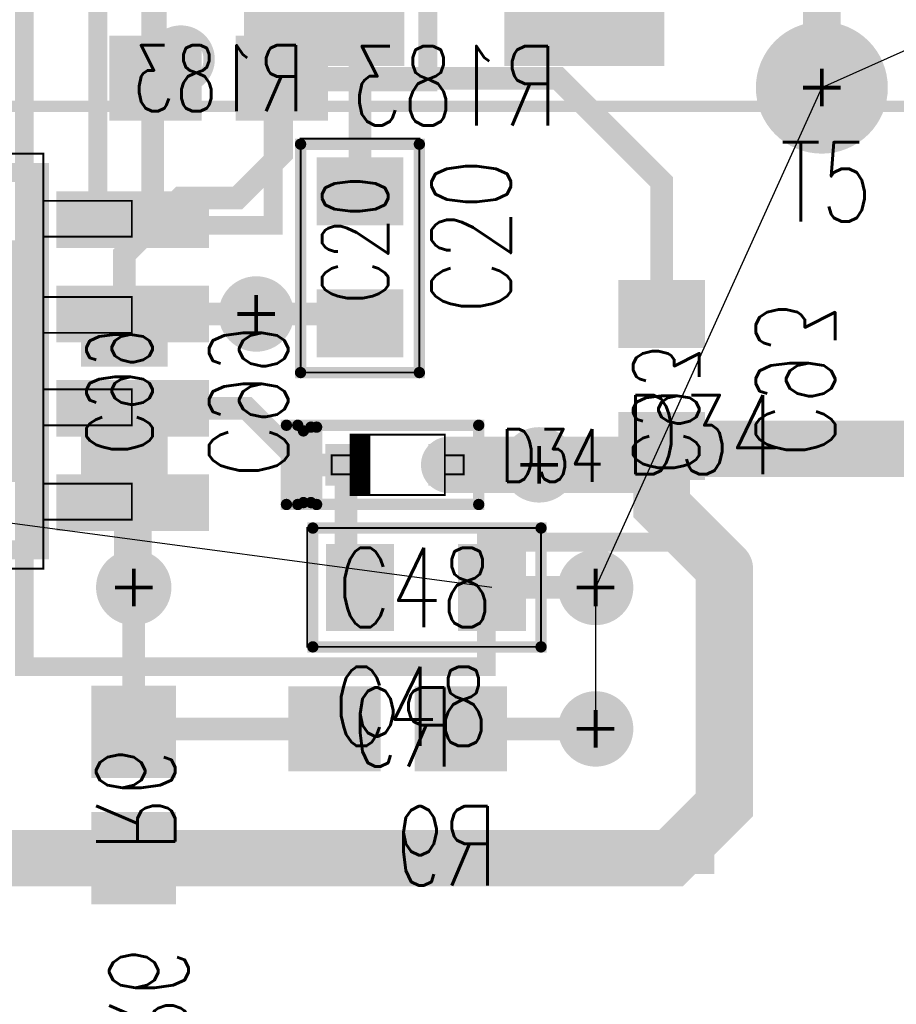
# Model space of a CAD drawing. Extents: x -7.2 to 18.3, y -5.6 to 10.9.
# Tile 9 of 112: x 0.784 to 1.25, y 0.749 to 1.271. Entities that reach past the tile are written whole.
import ezdxf
from ezdxf.enums import TextEntityAlignment as Align

# ---------------------------------------------------------------- set-up
doc = ezdxf.new("R2010")
doc.units = 0
for name, pattern in [('SIG_112', [2, 1, 1]), ('SIG_15', [2, 1, 1]), ('SIG_26', [2, 1, 1]), ('SIG_271', [2, 1, 1]), ('SIG_273', [2, 1, 1]), ('SIG_284', [2, 1, 1]), ('SIG_286', [2, 1, 1])]:
    doc.linetypes.add(name, pattern=pattern)
for name, color, linetype in [('COPPER_01', 1, 'CONTINUOUS'), ('DRIL_NPLTE_THRU_01', 16, 'CONTINUOUS'), ('DRIL_NPLTE_THRU_03', 146, 'CONTINUOUS'), ('DRIL_NPLTE_THRU_04', 176, 'CONTINUOUS'), ('DRIL_PLTE_THRU_01', 16, 'CONTINUOUS'), ('DRIL_PLTE_THRU_03', 146, 'CONTINUOUS'), ('DRIL_PLTE_THRU_04', 176, 'CONTINUOUS'), ('DRIL_SYMBOL', 254, 'CONTINUOUS'), ('LINK_00', 2, 'CONTINUOUS'), ('PADS_BOT', 5, 'CONTINUOUS'), ('PADS_INNER', 1, 'CONTINUOUS'), ('PADS_TOP', 1, 'CONTINUOUS'), ('PADS_XR_131', 3, 'CONTINUOUS'), ('PADS_XR_133', 254, 'CONTINUOUS'), ('PART_NAME_123', 255, 'CONTINUOUS'), ('PART_NAME_124', 6, 'CONTINUOUS'), ('PART_NAME_129', 2, 'CONTINUOUS'), ('PART_NAME_130', 106, 'CONTINUOUS'), ('PART_TOP_2DLINE_123', 255, 'CONTINUOUS'), ('PART_TOP_2DLINE_129', 2, 'CONTINUOUS'), ('TRACE_01', 1, 'CONTINUOUS'), ('TRACE_04', 5, 'CONTINUOUS'), ('VIAPTS', 56, 'CONTINUOUS')]:
    doc.layers.add(name, color=color, linetype=linetype)
doc.styles.add('W0$001', font='simplex', dxfattribs={"width": 0.75})
doc.styles.add('W0$006', font='simplex', dxfattribs={"width": 0.75})

# ---------------------------------------------------------------- blocks, each defined once
blk = doc.blocks.new('SMOOTH_0$01')
at = {"const_width": 0.005}
blk.add_lwpolyline([(-0.0025, 0, 1), (0.0025, 0, 1)], format="xyb", close=True, dxfattribs=at)
blk = doc.blocks.new('COPPER_325')
at = {"layer": 'COPPER_01', "const_width": 0.01}
blk.add_lwpolyline([(0, 0), (0.116, 0), (0.116, -0.171), (-0.696, -0.171), (-0.696, -0.07), (-0.345, -0.07), (-0.345, 0.17), (-0.456, 0.17), (-0.456, 0.194), (-0.528, 0.194), (-0.528, 0.218), (-0.648, 0.218), (-0.648, 0.386), (-0.245, 0.386), (-0.245, -0.066), (0, -0.066)], close=True, dxfattribs=at)
at = {"layer": 'COPPER_01'}
for p in [(0, 0), (0.116, 0), (-0.245, -0.066), (0, -0.066), (0.116, -0.171)]:
    blk.add_blockref('SMOOTH_0$01', p, dxfattribs=at)
blk = doc.blocks.new('COPPER_326')
at = {"layer": 'COPPER_01', "const_width": 0.01}
blk.add_lwpolyline([(0, 0), (0.093, 0), (0.093, 0.076), (0.175, 0.076), (0.175, 0.29), (0, 0.29)], close=True, dxfattribs=at)
at = {"layer": 'COPPER_01'}
for p in [(0, 0.29), (0.175, 0.29), (0.093, 0.076), (0.175, 0.076), (0, 0), (0.093, 0)]:
    blk.add_blockref('SMOOTH_0$01', p, dxfattribs=at)
blk = doc.blocks.new('DRIL_HOLE_0')
blk.add_lwpolyline([(0, 0, 1), (0, 0, 1)], format="xyb", close=True)
blk = doc.blocks.new('PAD_47')
at = {"const_width": 0.039}
blk.add_lwpolyline([(-0.0215, 0), (0.0215, 0)], dxfattribs=at)
blk = doc.blocks.new('PAD_1')
blk.add_lwpolyline([(0, 0, 1), (0, 0, 1)], format="xyb", close=True)
blk = doc.blocks.new('PAD_46')
at = {"const_width": 0.045}
blk.add_lwpolyline([(-0.0245, 0), (0.0245, 0)], dxfattribs=at)
blk = doc.blocks.new('STK_BOT_14')
at = {"layer": 'DRIL_PLTE_THRU_01'}
blk.add_blockref('DRIL_HOLE_0', (0, 0), dxfattribs=at)
at = {"layer": 'DRIL_PLTE_THRU_03'}
blk.add_blockref('DRIL_HOLE_0', (0, 0), dxfattribs=at)
at = {"layer": 'DRIL_PLTE_THRU_04'}
blk.add_blockref('DRIL_HOLE_0', (0, 0), dxfattribs=at)
at = {"layer": 'PADS_BOT'}
blk.add_blockref('PAD_47', (0, 0), dxfattribs=at)
at = {"layer": 'PADS_INNER'}
blk.add_blockref('PAD_1', (0, 0), dxfattribs=at)
at = {"layer": 'PADS_TOP'}
blk.add_blockref('PAD_1', (0, 0), dxfattribs=at)
at = {"layer": 'PADS_XR_131'}
blk.add_blockref('PAD_46', (0, 0), dxfattribs=at)
at = {"layer": 'PADS_XR_133'}
blk.add_blockref('PAD_47', (0, 0), dxfattribs=at)
blk = doc.blocks.new('SYM_BOT_19')
for p in [(-0.0335, 0), (0.0335, 0)]:
    blk.add_blockref('STK_BOT_14', p)
blk = doc.blocks.new('PART_BOT_65')
blk.add_blockref('SYM_BOT_19', (0, 0))
at = {"layer": 'PART_NAME_124', "style": 'W0$006', "width": 0.75}
blk.add_text('R9', height=0.042, rotation=180, dxfattribs=at).set_placement((0.053, 0.083))
at = {"layer": 'PART_NAME_130', "style": 'W0$001', "width": 0.75}
blk.add_text('R9', height=0.042, rotation=180, dxfattribs=at).set_placement((0.03, 0.02))
blk = doc.blocks.new('PART_BOT_91')
blk.add_blockref('SYM_BOT_19', (0, 0))
at = {"layer": 'PART_NAME_124', "style": 'W0$006', "width": 0.75}
blk.add_text('R6', height=0.042, dxfattribs=at).set_placement((-0.136, -0.013))
at = {"layer": 'PART_NAME_130', "style": 'W0$001', "width": 0.75}
blk.add_text('R6', height=0.042, dxfattribs=at).set_placement((-0.03, -0.02))
blk = doc.blocks.new('PAD_52')
at = {"const_width": 0.03}
blk.add_lwpolyline([(-0.02, 0), (0.02, 0)], dxfattribs=at)
blk = doc.blocks.new('PAD_51')
at = {"const_width": 0.036}
blk.add_lwpolyline([(-0.023, 0), (0.023, 0)], dxfattribs=at)
blk = doc.blocks.new('STK_BOT_33')
at = {"layer": 'DRIL_NPLTE_THRU_01'}
blk.add_blockref('DRIL_HOLE_0', (0, 0), dxfattribs=at)
at = {"layer": 'DRIL_NPLTE_THRU_03'}
blk.add_blockref('DRIL_HOLE_0', (0, 0), dxfattribs=at)
at = {"layer": 'DRIL_NPLTE_THRU_04'}
blk.add_blockref('DRIL_HOLE_0', (0, 0), dxfattribs=at)
at = {"layer": 'PADS_BOT', "rotation": 90}
blk.add_blockref('PAD_52', (0, 0), dxfattribs=at)
at = {"layer": 'PADS_INNER'}
blk.add_blockref('PAD_1', (0, 0), dxfattribs=at)
at = {"layer": 'PADS_TOP'}
blk.add_blockref('PAD_1', (0, 0), dxfattribs=at)
at = {"layer": 'PADS_XR_131', "rotation": 90}
blk.add_blockref('PAD_51', (0, 0), dxfattribs=at)
at = {"layer": 'PADS_XR_133', "rotation": 90}
blk.add_blockref('PAD_52', (0, 0), dxfattribs=at)
blk = doc.blocks.new('SYM_BOT_28')
for p in [(-0.035, 0), (0.035, 0)]:
    blk.add_blockref('STK_BOT_33', p)
blk = doc.blocks.new('PART_BOT_515')
blk.add_blockref('SYM_BOT_28', (0, 0))
at = {"layer": 'PART_NAME_124', "style": 'W0$006', "width": 0.75}
blk.add_text('C99', height=0.042, dxfattribs=at).set_placement((-0.042, 0.045))
at = {"layer": 'PART_NAME_130', "style": 'W0$001', "width": 0.75}
blk.add_text('C99', height=0.035, dxfattribs=at).set_placement((-0.03, -0.02))
blk = doc.blocks.new('SMOOTH_0$006')
at = {"const_width": 0.003}
blk.add_lwpolyline([(-0.0015, 0, 1), (0.0015, 0, 1)], format="xyb", close=True, dxfattribs=at)
blk = doc.blocks.new('SMOOTH_0$001')
at = {"const_width": 0.0005}
blk.add_lwpolyline([(-0.00025, 0, 1), (0.00025, 0, 1)], format="xyb", close=True, dxfattribs=at)
blk = doc.blocks.new('PART_BODY_TOP_355')
at = {"layer": 'PART_TOP_2DLINE_123', "const_width": 0.006}
blk.add_lwpolyline([(-0.06106, -0.0315), (-0.06106, 0.0315), (0.06, 0.0315), (0.06, -0.0315)], close=True, dxfattribs=at)
at = {"layer": 'PART_TOP_2DLINE_129', "const_width": 0.001}
blk.add_lwpolyline([(-0.06106, -0.0315), (-0.06106, 0.0315), (0.06299, 0.0315), (0.06299, -0.0315)], close=True, dxfattribs=at)
at = {"layer": 'PART_TOP_2DLINE_123'}
for p in [(-0.06106, 0.0315), (0.06, 0.0315), (-0.06106, -0.0315), (0.06, -0.0315)]:
    blk.add_blockref('SMOOTH_0$006', p, dxfattribs=at)
at = {"layer": 'PART_TOP_2DLINE_129'}
for p in [(-0.06106, 0.0315), (0.06299, 0.0315), (-0.06106, -0.0315), (0.06299, -0.0315)]:
    blk.add_blockref('SMOOTH_0$001', p, dxfattribs=at)
blk = doc.blocks.new('STK_TOP_33')
at = {"layer": 'DRIL_NPLTE_THRU_01'}
blk.add_blockref('DRIL_HOLE_0', (0, 0), dxfattribs=at)
at = {"layer": 'DRIL_NPLTE_THRU_03'}
blk.add_blockref('DRIL_HOLE_0', (0, 0), dxfattribs=at)
at = {"layer": 'DRIL_NPLTE_THRU_04'}
blk.add_blockref('DRIL_HOLE_0', (0, 0), dxfattribs=at)
at = {"layer": 'PADS_BOT'}
blk.add_blockref('PAD_1', (0, 0), dxfattribs=at)
at = {"layer": 'PADS_INNER'}
blk.add_blockref('PAD_1', (0, 0), dxfattribs=at)
at = {"layer": 'PADS_TOP', "rotation": 90}
blk.add_blockref('PAD_52', (0, 0), dxfattribs=at)
at = {"layer": 'PADS_XR_131', "rotation": 90}
blk.add_blockref('PAD_51', (0, 0), dxfattribs=at)
at = {"layer": 'PADS_XR_133', "rotation": 90}
blk.add_blockref('PAD_52', (0, 0), dxfattribs=at)
blk = doc.blocks.new('SYM_TOP_28')
for name, p in [('STK_TOP_33', (-0.035, 0)), ('STK_TOP_33', (0.035, 0)), ('PART_BODY_TOP_355', (0, 0))]:
    blk.add_blockref(name, p)
blk = doc.blocks.new('PART_TOP_516')
blk.add_blockref('SYM_TOP_28', (0, 0))
at = {"layer": 'PART_NAME_123', "style": 'W0$006', "width": 0.75}
blk.add_text('C48', height=0.042, rotation=180, dxfattribs=at).set_placement((0.049, 0.084))
at = {"layer": 'PART_NAME_129', "style": 'W0$001', "width": 0.75}
blk.add_text('C48', height=0.042, rotation=180, dxfattribs=at).set_placement((0.047, 0.021))
blk = doc.blocks.new('PART_TOP_520')
blk.add_blockref('SYM_TOP_28', (0, 0))
at = {"layer": 'PART_NAME_123', "style": 'W0$006', "width": 0.75}
blk.add_text('C20', height=0.042, dxfattribs=at).set_placement((-0.03, -0.08))
at = {"layer": 'PART_NAME_129', "style": 'W0$001', "width": 0.75}
blk.add_text('C20', height=0.035, dxfattribs=at).set_placement((-0.025, -0.0149))
blk = doc.blocks.new('PART_BODY_TOP_422')
at = {"layer": 'PART_TOP_2DLINE_123', "const_width": 0.01}
blk.add_lwpolyline([(-0.06, 0.1), (-0.015, 0.1), (-0.015, 0.075), (0.015, 0.075), (0.015, 0.1), (0.06, 0.1), (0.06, -0.1), (-0.06, -0.1)], close=True, dxfattribs=at)
blk.add_lwpolyline([(-0.06, 0.1), (-0.015, 0.1), (-0.015, 0.075), (0.015, 0.075), (0.015, 0.1), (0.06, 0.1), (0.06, -0.1), (-0.06, -0.1)], close=True, dxfattribs=at)
at = {"layer": 'PART_TOP_2DLINE_129', "const_width": 0.001}
for points in [[(-0.061, 0.11), (0.062, 0.11), (0.062, -0.11), (-0.061, -0.11)], [(-0.015, 0.11), (0.016, 0.11), (0.016, 0.081), (-0.015, 0.081)], [(-0.108, 0.084), (-0.061, 0.084), (-0.061, 0.065), (-0.108, 0.065)], [(0.062, 0.085), (0.109, 0.085), (0.109, 0.066), (0.062, 0.066)], [(-0.108, 0.035), (-0.061, 0.035), (-0.061, 0.016), (-0.108, 0.016)], [(0.062, 0.034), (0.109, 0.034), (0.109, 0.015), (0.062, 0.015)], [(-0.108, -0.015), (-0.061, -0.015), (-0.061, -0.034), (-0.108, -0.034)], [(0.062, -0.015), (0.109, -0.015), (0.109, -0.034), (0.062, -0.034)], [(-0.108, -0.065), (-0.061, -0.065), (-0.061, -0.084), (-0.108, -0.084)], [(0.062, -0.065), (0.109, -0.065), (0.109, -0.084), (0.062, -0.084)]]:
    blk.add_lwpolyline(points, close=True, dxfattribs=at)
at = {"layer": 'PART_TOP_2DLINE_123'}
for p in [(-0.06, 0.1), (-0.06, 0.1), (-0.015, 0.1), (-0.015, 0.1), (0.015, 0.1), (0.015, 0.1), (0.06, 0.1), (0.06, 0.1), (-0.015, 0.075), (-0.015, 0.075), (0.015, 0.075), (0.015, 0.075), (-0.06, -0.1), (-0.06, -0.1), (0.06, -0.1), (0.06, -0.1)]:
    blk.add_blockref('SMOOTH_0$01', p, dxfattribs=at)
at = {"layer": 'PART_TOP_2DLINE_129'}
for p in [(-0.061, 0.11), (-0.015, 0.11), (0.016, 0.11), (0.062, 0.11), (-0.108, 0.084), (-0.061, 0.084), (0.062, 0.085), (0.109, 0.085), (-0.015, 0.081), (0.016, 0.081), (-0.108, 0.065), (-0.061, 0.065), (0.062, 0.066), (0.109, 0.066), (-0.108, 0.035), (-0.061, 0.035), (0.062, 0.034), (0.109, 0.034), (-0.108, 0.016), (-0.061, 0.016), (0.062, 0.015), (0.109, 0.015), (-0.108, -0.015), (-0.061, -0.015), (0.062, -0.015), (0.109, -0.015), (-0.108, -0.034), (-0.061, -0.034), (0.062, -0.034), (0.109, -0.034), (-0.108, -0.065), (-0.061, -0.065), (0.062, -0.065), (0.109, -0.065), (-0.108, -0.084), (-0.061, -0.084), (0.062, -0.084), (0.109, -0.084), (-0.061, -0.11), (0.062, -0.11)]:
    blk.add_blockref('SMOOTH_0$001', p, dxfattribs=at)
blk = doc.blocks.new('PAD_163')
at = {"const_width": 0.03}
blk.add_lwpolyline([(-0.0405, 0), (0.0405, 0)], dxfattribs=at)
blk = doc.blocks.new('PAD_164')
at = {"const_width": 0.024}
blk.add_lwpolyline([(-0.0375, 0), (0.0375, 0)], dxfattribs=at)
blk = doc.blocks.new('STK_TOP_99')
at = {"layer": 'DRIL_PLTE_THRU_01'}
blk.add_blockref('DRIL_HOLE_0', (0, 0), dxfattribs=at)
at = {"layer": 'DRIL_PLTE_THRU_03'}
blk.add_blockref('DRIL_HOLE_0', (0, 0), dxfattribs=at)
at = {"layer": 'DRIL_PLTE_THRU_04'}
blk.add_blockref('DRIL_HOLE_0', (0, 0), dxfattribs=at)
at = {"layer": 'PADS_BOT'}
blk.add_blockref('PAD_1', (0, 0), dxfattribs=at)
at = {"layer": 'PADS_INNER'}
blk.add_blockref('PAD_1', (0, 0), dxfattribs=at)
at = {"layer": 'PADS_TOP'}
blk.add_blockref('PAD_164', (0, 0), dxfattribs=at)
at = {"layer": 'PADS_XR_131'}
blk.add_blockref('PAD_163', (0, 0), dxfattribs=at)
at = {"layer": 'PADS_XR_133'}
blk.add_blockref('PAD_164', (0, 0), dxfattribs=at)
blk = doc.blocks.new('PAD_165')
at = {"const_width": 0.101}
blk.add_lwpolyline([(-0.064, 0), (0.064, 0)], dxfattribs=at)
blk = doc.blocks.new('PAD_166')
at = {"const_width": 0.095}
blk.add_lwpolyline([(-0.061, 0), (0.061, 0)], dxfattribs=at)
blk = doc.blocks.new('STK_TOP_100')
at = {"layer": 'DRIL_PLTE_THRU_01'}
blk.add_blockref('DRIL_HOLE_0', (0, 0), dxfattribs=at)
at = {"layer": 'DRIL_PLTE_THRU_03'}
blk.add_blockref('DRIL_HOLE_0', (0, 0), dxfattribs=at)
at = {"layer": 'DRIL_PLTE_THRU_04'}
blk.add_blockref('DRIL_HOLE_0', (0, 0), dxfattribs=at)
at = {"layer": 'PADS_BOT'}
blk.add_blockref('PAD_1', (0, 0), dxfattribs=at)
at = {"layer": 'PADS_INNER'}
blk.add_blockref('PAD_1', (0, 0), dxfattribs=at)
at = {"layer": 'PADS_TOP', "rotation": 90}
blk.add_blockref('PAD_166', (0, 0), dxfattribs=at)
at = {"layer": 'PADS_XR_131', "rotation": 90}
blk.add_blockref('PAD_165', (0, 0), dxfattribs=at)
at = {"layer": 'PADS_XR_133', "rotation": 90}
blk.add_blockref('PAD_166', (0, 0), dxfattribs=at)
blk = doc.blocks.new('SYM_TOP_95')
for name, p in [('PART_BODY_TOP_422', (0, 0)), ('STK_TOP_100', (0, 0)), ('STK_TOP_99', (-0.1095, 0.075)), ('STK_TOP_99', (0.1095, 0.075)), ('STK_TOP_99', (-0.1095, 0.025)), ('STK_TOP_99', (0.1095, 0.025)), ('STK_TOP_99', (-0.1095, -0.025)), ('STK_TOP_99', (0.1095, -0.025)), ('STK_TOP_99', (-0.1095, -0.075)), ('STK_TOP_99', (0.1095, -0.075))]:
    blk.add_blockref(name, p)
blk = doc.blocks.new('PART_TOP_538')
blk.add_blockref('SYM_TOP_95', (0, 0))
at = {"layer": 'PART_NAME_123', "style": 'W0$006', "width": 0.75}
blk.add_text('M3', height=0.042, dxfattribs=at).set_placement((-0.026, -0.172))
at = {"layer": 'PART_NAME_129', "style": 'W0$001', "width": 0.75}
blk.add_text('M3', height=0.042, rotation=270, dxfattribs=at).set_placement((-0.02, 0.0301))
blk = doc.blocks.new('PART_BODY_TOP_423')
at = {"layer": 'PART_TOP_2DLINE_123', "const_width": 0.006}
blk.add_lwpolyline([(-0.242, 0.3), (0.242, 0.3), (0.242, -0.3), (-0.242, -0.3)], close=True, dxfattribs=at)
blk.add_lwpolyline([(0.13, 0.275, 1), (0.16, 0.275, 1)], format="xyb", close=True, dxfattribs=at)
blk = doc.blocks.new('PAD_167')
at = {"const_width": 0.085}
blk.add_lwpolyline([(-0.0965, 0), (0.0965, 0)], dxfattribs=at)
blk = doc.blocks.new('PAD_168')
at = {"const_width": 0.079}
blk.add_lwpolyline([(-0.0935, 0), (0.0935, 0)], dxfattribs=at)
blk = doc.blocks.new('STK_TOP_101')
at = {"layer": 'DRIL_PLTE_THRU_01'}
blk.add_blockref('DRIL_HOLE_0', (0, 0), dxfattribs=at)
at = {"layer": 'DRIL_PLTE_THRU_03'}
blk.add_blockref('DRIL_HOLE_0', (0, 0), dxfattribs=at)
at = {"layer": 'DRIL_PLTE_THRU_04'}
blk.add_blockref('DRIL_HOLE_0', (0, 0), dxfattribs=at)
at = {"layer": 'PADS_BOT'}
blk.add_blockref('PAD_1', (0, 0), dxfattribs=at)
at = {"layer": 'PADS_INNER'}
blk.add_blockref('PAD_1', (0, 0), dxfattribs=at)
at = {"layer": 'PADS_TOP', "rotation": 90}
blk.add_blockref('PAD_168', (0, 0), dxfattribs=at)
at = {"layer": 'PADS_XR_131', "rotation": 90}
blk.add_blockref('PAD_167', (0, 0), dxfattribs=at)
at = {"layer": 'PADS_XR_133', "rotation": 90}
blk.add_blockref('PAD_168', (0, 0), dxfattribs=at)
blk = doc.blocks.new('SYM_TOP_96')
for name, p in [('STK_TOP_101', (-0.069, 0.182)), ('STK_TOP_101', (0.069, 0.182)), ('PART_BODY_TOP_423', (0, 0))]:
    blk.add_blockref(name, p)
blk = doc.blocks.new('PART_TOP_539')
blk.add_blockref('SYM_TOP_96', (0, 0))
at = {"layer": 'PART_NAME_123', "style": 'W0$006', "width": 0.75}
blk.add_text('T5', height=0.042, rotation=180, dxfattribs=at).set_placement((-0.173, 0.361))
blk = doc.blocks.new('PART_BOT_541')
blk.add_blockref('SYM_BOT_28', (0, 0))
at = {"layer": 'PART_NAME_124', "style": 'W0$006', "width": 0.75}
blk.add_text('C93', height=0.042, dxfattribs=at).set_placement((-0.041, 0.05))
at = {"layer": 'PART_NAME_130', "style": 'W0$001', "width": 0.75}
blk.add_text('C93', height=0.035, dxfattribs=at).set_placement((-0.05, -0.015))
blk = doc.blocks.new('PART_BODY_TOP_425')
at = {"layer": 'PART_TOP_2DLINE_123', "const_width": 0.006}
blk.add_lwpolyline([(-0.059, 0.021), (0.043, 0.021), (0.043, -0.021), (-0.059, -0.021)], close=True, dxfattribs=at)
for points in [[(-0.059, 0.021), (-0.053, 0.021), (-0.053, -0.021), (-0.059, -0.021)], [(-0.05, 0.018), (-0.05, -0.02)], [(-0.046, 0.02), (-0.046, -0.02)], [(-0.043, 0.02), (-0.043, -0.021)]]:
    blk.add_lwpolyline(points, dxfattribs=at)
at = {"layer": 'PART_TOP_2DLINE_129', "const_width": 0.001}
for points in [[(-0.025, -0.016), (0.025, -0.016), (0.025, 0.016), (-0.025, 0.016)], [(-0.015, 0.015), (-0.015, -0.015), (-0.024, -0.015), (-0.024, 0.015)], [(-0.016, 0.014), (-0.016, -0.014), (-0.023, -0.014), (-0.023, 0.014)], [(-0.025, 0.005), (-0.035, 0.005), (-0.035, -0.005), (-0.025, -0.005)], [(0.025, 0.005), (0.035, 0.005), (0.035, -0.005), (0.025, -0.005)]]:
    blk.add_lwpolyline(points, close=True, dxfattribs=at)
for points in [[(-0.025, 0.016), (-0.023, 0.014)], [(-0.022, 0.014), (-0.022, -0.014)], [(-0.021, 0.014), (-0.021, -0.014)], [(-0.02, 0.014), (-0.02, -0.014)], [(-0.019, 0.014), (-0.019, -0.014)], [(-0.018, 0.014), (-0.018, -0.014)], [(-0.017, 0.014), (-0.017, -0.014)], [(-0.015, 0.015), (-0.016, 0.014)], [(-0.025, -0.016), (-0.023, -0.014)], [(-0.015, -0.015), (-0.016, -0.014)]]:
    blk.add_lwpolyline(points, dxfattribs=at)
at = {"layer": 'PART_TOP_2DLINE_123'}
for p in [(-0.059, 0.021), (-0.059, 0.021), (-0.053, 0.021), (-0.05, 0.018), (-0.046, 0.02), (-0.043, 0.02), (0.043, 0.021), (-0.059, -0.021), (-0.059, -0.021), (-0.053, -0.021), (-0.05, -0.02), (-0.046, -0.02), (-0.043, -0.021), (0.043, -0.021)]:
    blk.add_blockref('SMOOTH_0$006', p, dxfattribs=at)
at = {"layer": 'PART_TOP_2DLINE_129'}
for p in [(-0.025, 0.016), (-0.025, 0.016), (0.025, 0.016), (-0.024, 0.015), (-0.023, 0.014), (-0.023, 0.014), (-0.022, 0.014), (-0.021, 0.014), (-0.02, 0.014), (-0.019, 0.014), (-0.018, 0.014), (-0.017, 0.014), (-0.016, 0.014), (-0.016, 0.014), (-0.015, 0.015), (-0.015, 0.015), (-0.035, 0.005), (-0.025, 0.005), (0.025, 0.005), (0.035, 0.005), (-0.035, -0.005), (-0.025, -0.005), (0.025, -0.005), (0.035, -0.005), (-0.025, -0.016), (-0.025, -0.016), (-0.024, -0.015), (-0.023, -0.014), (-0.023, -0.014), (-0.022, -0.014), (-0.021, -0.014), (-0.02, -0.014), (-0.019, -0.014), (-0.018, -0.014), (-0.017, -0.014), (-0.016, -0.014), (-0.016, -0.014), (-0.015, -0.015), (-0.015, -0.015), (0.025, -0.016)]:
    blk.add_blockref('SMOOTH_0$001', p, dxfattribs=at)
blk = doc.blocks.new('PAD_170')
at = {"const_width": 0.022}
blk.add_lwpolyline([(-0.011, 0), (0.011, 0)], dxfattribs=at)
blk = doc.blocks.new('PAD_171')
at = {"const_width": 0.016}
blk.add_lwpolyline([(-0.008, 0), (0.008, 0)], dxfattribs=at)
blk = doc.blocks.new('STK_TOP_103')
at = {"layer": 'DRIL_PLTE_THRU_01'}
blk.add_blockref('DRIL_HOLE_0', (0, 0), dxfattribs=at)
at = {"layer": 'DRIL_PLTE_THRU_03'}
blk.add_blockref('DRIL_HOLE_0', (0, 0), dxfattribs=at)
at = {"layer": 'DRIL_PLTE_THRU_04'}
blk.add_blockref('DRIL_HOLE_0', (0, 0), dxfattribs=at)
at = {"layer": 'PADS_BOT'}
blk.add_blockref('PAD_1', (0, 0), dxfattribs=at)
at = {"layer": 'PADS_INNER'}
blk.add_blockref('PAD_1', (0, 0), dxfattribs=at)
at = {"layer": 'PADS_TOP'}
blk.add_blockref('PAD_171', (0, 0), dxfattribs=at)
at = {"layer": 'PADS_XR_131'}
blk.add_blockref('PAD_170', (0, 0), dxfattribs=at)
at = {"layer": 'PADS_XR_133'}
blk.add_blockref('PAD_171', (0, 0), dxfattribs=at)
blk = doc.blocks.new('SYM_TOP_98')
for name, p in [('PART_BODY_TOP_425', (0, 0)), ('STK_TOP_103', (-0.02735, 0)), ('STK_TOP_103', (0.02735, 0))]:
    blk.add_blockref(name, p)
blk = doc.blocks.new('PART_TOP_548')
blk.add_blockref('SYM_TOP_98', (0, 0))
at = {"layer": 'PART_NAME_123', "style": 'W0$006', "width": 0.75}
blk.add_text('D34', height=0.042, dxfattribs=at).set_placement((0.162, 0.016), align=Align.MIDDLE_CENTER)
at = {"layer": 'PART_NAME_129', "style": 'W0$001', "width": 0.75}
blk.add_text('D34', height=0.028, dxfattribs=at).set_placement((0.082, 0.005), align=Align.MIDDLE_CENTER)
blk = doc.blocks.new('PART_BOT_561')
blk.add_blockref('SYM_BOT_19', (0, 0))
at = {"layer": 'PART_NAME_124', "style": 'W0$006', "width": 0.75}
blk.add_text('R183', height=0.042, rotation=180, dxfattribs=at).set_placement((0.18, 0.025))
at = {"layer": 'PART_NAME_130', "style": 'W0$001', "width": 0.75}
blk.add_text('R183', height=0.035, rotation=180, dxfattribs=at).set_placement((0, 0), align=Align.MIDDLE_CENTER)
blk = doc.blocks.new('SMOOTH_0$012')
at = {"const_width": 0.006}
blk.add_lwpolyline([(-0.003, 0, 1), (0.003, 0, 1)], format="xyb", close=True, dxfattribs=at)
blk = doc.blocks.new('SMOOTH_0$02')
at = {"const_width": 0.01}
blk.add_lwpolyline([(-0.005, 0, 1), (0.005, 0, 1)], format="xyb", close=True, dxfattribs=at)
blk = doc.blocks.new('SMOOTH_0$03')
at = {"const_width": 0.015}
blk.add_lwpolyline([(-0.0075, 0, 1), (0.0075, 0, 1)], format="xyb", close=True, dxfattribs=at)
blk = doc.blocks.new('DRIL_SYMBOL_0$018')
at = {"layer": 'DRIL_SYMBOL', "const_width": 0.002}
for points in [[(0, -0.01), (0, 0.01)], [(-0.01, 0), (0.01, 0)]]:
    blk.add_lwpolyline(points, dxfattribs=at)
blk = doc.blocks.new('DRIL_HOLE_0$018')
at = {"const_width": 0.009}
blk.add_lwpolyline([(-0.0045, 0, 1), (0.0045, 0, 1)], format="xyb", close=True, dxfattribs=at)
blk.add_blockref('DRIL_SYMBOL_0$018', (0, 0))
blk = doc.blocks.new('PAD_138')
at = {"const_width": 0.02}
blk.add_lwpolyline([(0, -0.01, 1), (0, 0.01, 1)], format="xyb", close=True, dxfattribs=at)
blk = doc.blocks.new('STK_TOP_4')
at = {"layer": 'DRIL_PLTE_THRU_01'}
blk.add_blockref('DRIL_HOLE_0$018', (0, 0), dxfattribs=at)
at = {"layer": 'DRIL_PLTE_THRU_03'}
blk.add_blockref('DRIL_HOLE_0$018', (0, 0), dxfattribs=at)
at = {"layer": 'DRIL_PLTE_THRU_04'}
blk.add_blockref('DRIL_HOLE_0$018', (0, 0), dxfattribs=at)
at = {"layer": 'PADS_BOT'}
blk.add_blockref('PAD_138', (0, 0), dxfattribs=at)
at = {"layer": 'PADS_INNER'}
blk.add_blockref('PAD_138', (0, 0), dxfattribs=at)
at = {"layer": 'PADS_TOP'}
blk.add_blockref('PAD_138', (0, 0), dxfattribs=at)
blk = doc.blocks.new('SYM_TOP_2')
blk.add_blockref('STK_TOP_4', (0, 0))
blk = doc.blocks.new('DRIL_SYMBOL_0$03')
at = {"layer": 'DRIL_SYMBOL', "const_width": 0.002}
for points in [[(0, -0.01), (0, 0.01)], [(-0.01, 0), (0.01, 0)]]:
    blk.add_lwpolyline(points, dxfattribs=at)
blk = doc.blocks.new('DRIL_HOLE_0$03')
at = {"const_width": 0.015}
blk.add_lwpolyline([(-0.0075, 0, 1), (0.0075, 0, 1)], format="xyb", close=True, dxfattribs=at)
blk.add_blockref('DRIL_SYMBOL_0$03', (0, 0))
blk = doc.blocks.new('PAD_5')
at = {"const_width": 0.035}
blk.add_lwpolyline([(0, -0.0175, 1), (0, 0.0175, 1)], format="xyb", close=True, dxfattribs=at)
blk = doc.blocks.new('PAD_189')
at = {"const_width": 0.0275}
blk.add_lwpolyline([(0, -0.01375, 1), (0, 0.01375, 1)], format="xyb", close=True, dxfattribs=at)
blk = doc.blocks.new('STK_TOP_3')
at = {"layer": 'DRIL_PLTE_THRU_01'}
blk.add_blockref('DRIL_HOLE_0$03', (0, 0), dxfattribs=at)
at = {"layer": 'DRIL_PLTE_THRU_03'}
blk.add_blockref('DRIL_HOLE_0$03', (0, 0), dxfattribs=at)
at = {"layer": 'DRIL_PLTE_THRU_04'}
blk.add_blockref('DRIL_HOLE_0$03', (0, 0), dxfattribs=at)
at = {"layer": 'PADS_BOT'}
blk.add_blockref('PAD_189', (0, 0), dxfattribs=at)
at = {"layer": 'PADS_INNER'}
blk.add_blockref('PAD_5', (0, 0), dxfattribs=at)
at = {"layer": 'PADS_TOP'}
blk.add_blockref('PAD_189', (0, 0), dxfattribs=at)
blk = doc.blocks.new('SYM_TOP_1')
blk.add_blockref('STK_TOP_3', (0, 0))

msp = doc.modelspace()

# ---------------------------------------------------------------- linework, layer by layer
at = {"layer": 'LINK_00', "linetype": 'SIG_15'}
for p, q in [((1.21, 1.235), (1.7001, 1.455)), ((1.21, 1.235), (1.09, 0.97)), ((1.035, 0.97), (0.735, 1.01)), ((1.09, 0.97), (1.09, 0.895))]:
    msp.add_line(p, q, dxfattribs=at)
at = {"layer": 'TRACE_01', "linetype": 'SIG_26', "const_width": 0.012}
for points in [[(0.8445, 1.165), (0.855, 1.1755), (0.855, 1.345)], [(0.965, 1.18), (0.965, 1.324), (0.946, 1.343)]]:
    msp.add_lwpolyline(points, dxfattribs=at)
at = {"layer": 'TRACE_01', "linetype": 'SIG_284', "const_width": 0.012}
for points in [[(0.91, 1.115), (0.8445, 1.115)], [(0.965, 1.11), (0.96, 1.115), (0.91, 1.115)]]:
    msp.add_lwpolyline(points, dxfattribs=at)
at = {"layer": 'TRACE_01', "linetype": 'SIG_273', "const_width": 0.012}
for points in [[(0.95765, 1.035), (0.935, 1.035), (0.905, 1.065), (0.8445, 1.065)], [(0.95765, 0.955), (0.95765, 1.035)], [(0.95765, 0.955), (0.965, 0.97)]]:
    msp.add_lwpolyline(points, dxfattribs=at)
at = {"layer": 'TRACE_01', "linetype": 'SIG_271', "const_width": 0.03}
msp.add_lwpolyline([(1.06, 1.035), (1.01235, 1.035)], dxfattribs=at)
at = {"layer": 'TRACE_01', "linetype": 'SIG_112', "const_width": 0.02}
msp.add_lwpolyline([(0.845, 0.97), (0.8445, 0.9705), (0.8445, 1.015)], dxfattribs=at)
at = {"layer": 'TRACE_01', "linetype": 'SIG_15', "const_width": 0.012}
msp.add_lwpolyline([(1.035, 0.97), (1.09, 0.97)], dxfattribs=at)
at = {"layer": 'TRACE_04', "linetype": 'SIG_271', "const_width": 0.03}
for points in [[(1.125, 1.045), (1.1265, 1.0435), (1.2735, 1.0435), (1.29, 1.06), (1.29, 1.54), (1.365, 1.615), (1.365, 1.71)], [(1.06, 1.035), (1.125, 1.035), (1.125, 1.045)], [(1.125, 1.045), (1.125, 1.0135), (1.1585, 0.98)], [(0.845, 0.8265), (1.13, 0.8265), (1.1585, 0.855), (1.1585, 0.98)], [(0.475, 0.69), (0.475, 0.765), (0.5365, 0.8265), (0.845, 0.8265)]]:
    msp.add_lwpolyline(points, dxfattribs=at)
at = {"layer": 'TRACE_04', "linetype": 'SIG_26', "const_width": 0.012}
msp.add_lwpolyline([(0.855, 1.345), (0.8565, 1.3435), (0.8565, 1.24)], dxfattribs=at)
at = {"layer": 'TRACE_04', "linetype": 'SIG_15'}
for points, const_width in [([(1.21, 1.30551), (1.21, 1.235)], 0.02), ([(1.0185, 0.895), (1.09, 0.895)], 0.012)]:
    msp.add_lwpolyline(points, dxfattribs=dict(at, const_width=const_width))
at = {"layer": 'TRACE_04', "linetype": 'SIG_286', "const_width": 0.012}
for points in [[(0.84, 1.105), (0.84, 1.1465), (0.87, 1.1765), (0.9, 1.1765), (0.9235, 1.2), (0.9235, 1.24)], [(0.9235, 1.24), (1.07, 1.24), (1.125, 1.185), (1.125, 1.115)]]:
    msp.add_lwpolyline(points, dxfattribs=at)
at = {"layer": 'TRACE_04', "linetype": 'SIG_112', "const_width": 0.012}
for points in [[(0.84, 1.035), (0.845, 1.03), (0.845, 0.97)], [(0.845, 0.97), (0.845, 0.8935)], [(0.845, 0.8935), (0.8465, 0.895), (0.9515, 0.895)]]:
    msp.add_lwpolyline(points, dxfattribs=at)

# ---------------------------------------------------------------- block references
for name, p, rotation in [('PART_TOP_539', (1.015, 1.525), 180), ('PART_TOP_520', (0.965, 1.145), 90), ('PART_TOP_516', (1, 0.97), 180)]:
    msp.add_blockref(name, p, dxfattribs=dict(rotation=rotation))
at = {"linetype": 'SIG_26'}
msp.add_blockref('COPPER_326', (0.826, 1.162), dxfattribs=at)
at = {"linetype": 'SIG_15'}
msp.add_blockref('COPPER_325', (1.032, 0.994), dxfattribs=at)
at = {"xscale": -1}
for name, p, rotation in [('PART_BOT_561', (0.89, 1.24), -180), ('PART_BOT_541', (1.125, 1.08), -90), ('PART_BOT_515', (0.84, 1.07), -90), ('PART_BOT_91', (0.845, 0.86), -90), ('PART_BOT_65', (0.985, 0.895), -180)]:
    msp.add_blockref(name, p, dxfattribs=dict(at, rotation=rotation))
for name, p in [('PART_TOP_538', (0.735, 1.09)), ('PART_TOP_548', (0.985, 1.035))]:
    msp.add_blockref(name, p)
at = {"layer": 'TRACE_01'}
for name, p in [('SMOOTH_0$012', (0.965, 1.18)), ('SMOOTH_0$012', (0.855, 1.1755)), ('SMOOTH_0$012', (0.8445, 1.165)), ('SMOOTH_0$012', (0.8445, 1.115)), ('SMOOTH_0$012', (0.91, 1.115)), ('SMOOTH_0$012', (0.91, 1.115)), ('SMOOTH_0$012', (0.96, 1.115)), ('SMOOTH_0$012', (0.965, 1.11)), ('SMOOTH_0$012', (0.8445, 1.065)), ('SMOOTH_0$012', (0.905, 1.065)), ('SMOOTH_0$03', (1.01235, 1.035)), ('SMOOTH_0$03', (1.06, 1.035)), ('SMOOTH_0$012', (0.935, 1.035)), ('SMOOTH_0$012', (0.95765, 1.035)), ('SMOOTH_0$012', (0.95765, 1.035)), ('SMOOTH_0$02', (0.8445, 1.015)), ('SMOOTH_0$02', (0.8445, 0.9705)), ('SMOOTH_0$02', (0.845, 0.97)), ('SMOOTH_0$012', (0.965, 0.97)), ('SMOOTH_0$012', (1.035, 0.97)), ('SMOOTH_0$012', (1.09, 0.97)), ('SMOOTH_0$012', (0.95765, 0.955)), ('SMOOTH_0$012', (0.95765, 0.955))]:
    msp.add_blockref(name, p, dxfattribs=at)
at = {"layer": 'TRACE_04'}
for name, p in [('SMOOTH_0$012', (0.8565, 1.24)), ('SMOOTH_0$012', (0.9235, 1.24)), ('SMOOTH_0$012', (0.9235, 1.24)), ('SMOOTH_0$012', (1.07, 1.24)), ('SMOOTH_0$02', (1.21, 1.235)), ('SMOOTH_0$012', (0.9235, 1.2)), ('SMOOTH_0$012', (1.125, 1.185)), ('SMOOTH_0$012', (0.87, 1.1765)), ('SMOOTH_0$012', (0.9, 1.1765)), ('SMOOTH_0$012', (0.84, 1.1465)), ('SMOOTH_0$012', (1.125, 1.115)), ('SMOOTH_0$012', (0.84, 1.105)), ('SMOOTH_0$03', (1.125, 1.045)), ('SMOOTH_0$03', (1.125, 1.045)), ('SMOOTH_0$03', (1.125, 1.045)), ('SMOOTH_0$03', (1.1265, 1.0435)), ('SMOOTH_0$03', (1.06, 1.035)), ('SMOOTH_0$03', (1.125, 1.035)), ('SMOOTH_0$012', (0.84, 1.035)), ('SMOOTH_0$012', (0.845, 1.03)), ('SMOOTH_0$03', (1.125, 1.0135)), ('SMOOTH_0$03', (1.1585, 0.98)), ('SMOOTH_0$03', (1.1585, 0.98)), ('SMOOTH_0$012', (0.845, 0.97)), ('SMOOTH_0$012', (0.845, 0.97)), ('SMOOTH_0$012', (0.845, 0.8935)), ('SMOOTH_0$012', (0.845, 0.8935)), ('SMOOTH_0$012', (0.8465, 0.895)), ('SMOOTH_0$012', (0.9515, 0.895)), ('SMOOTH_0$012', (1.0185, 0.895)), ('SMOOTH_0$012', (1.09, 0.895)), ('SMOOTH_0$03', (1.1585, 0.855)), ('SMOOTH_0$03', (0.845, 0.8265)), ('SMOOTH_0$03', (0.845, 0.8265)), ('SMOOTH_0$03', (1.13, 0.8265))]:
    msp.add_blockref(name, p, dxfattribs=at)
at = {"layer": 'VIAPTS', "linetype": 'SIG_15'}
for name, p in [('SYM_TOP_1', (1.21, 1.235)), ('SYM_TOP_2', (1.09, 0.97)), ('SYM_TOP_2', (1.09, 0.895))]:
    msp.add_blockref(name, p, dxfattribs=at)
at = {"layer": 'VIAPTS', "linetype": 'SIG_284'}
msp.add_blockref('SYM_TOP_2', (0.91, 1.115), dxfattribs=at)
at = {"layer": 'VIAPTS', "linetype": 'SIG_271'}
msp.add_blockref('SYM_TOP_2', (1.06, 1.035), dxfattribs=at)
at = {"layer": 'VIAPTS', "linetype": 'SIG_112'}
msp.add_blockref('SYM_TOP_2', (0.845, 0.97), dxfattribs=at)

doc.saveas('drawing.dxf')
